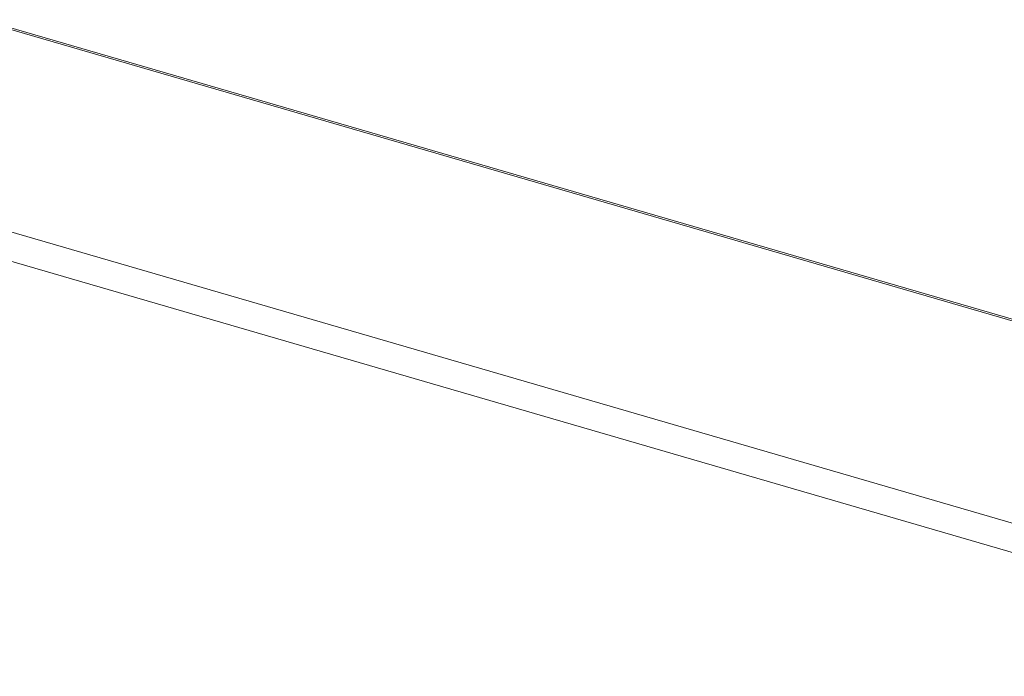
# Model space of a CAD drawing. Header units: millimetres. Extents: x 3925 to 5043, y -86 to 778.
# Tile 182 of 256: x 4836.59 to 4847.92, y 117.53 to 125.09. Entities that reach past the tile are written whole.
import ezdxf

# ---------------------------------------------------------------- set-up
doc = ezdxf.new("R2010")
doc.units = ezdxf.units.MM
doc.header["$LTSCALE"] = 46.255
for name, color, linetype in [('H30K-IO-LABEDXF_CONTINUOUS_LINE', 7, 'CONTINUOUS'), ('H30K-REAR-CODXF_CONTINUOUS_LINE', 7, 'CONTINUOUS'), ('LABEL-IO-H30DXF_CONTINUOUS_LINE', 7, 'CONTINUOUS')]:
    doc.layers.add(name, color=color, linetype=linetype)

msp = doc.modelspace()

# ---------------------------------------------------------------- linework, layer by layer
at = {"layer": 'H30K-IO-LABEDXF_CONTINUOUS_LINE', "color": 7, "linetype": 'Continuous', "lineweight": 0}
msp.add_line((4822.8675, 128.9566), (4903.1756, 105.5982), dxfattribs=at)
at = {"layer": 'H30K-REAR-CODXF_CONTINUOUS_LINE', "color": 7, "linetype": 'Continuous', "lineweight": 0}
for p, q in [((4822.936, 128.9188), (4903.1708, 105.5817)), ((4901.3206, 103.7892), (4820.4868, 127.3005)), ((4901.1877, 103.491), (4820.3539, 127.0023))]:
    msp.add_line(p, q, dxfattribs=at)
at = {"layer": 'LABEL-IO-H30DXF_CONTINUOUS_LINE', "color": 7, "linetype": 'Continuous', "lineweight": 0}
msp.add_line((4822.8675, 128.9566), (4903.1699, 105.5999), dxfattribs=at)

doc.saveas('drawing.dxf')
